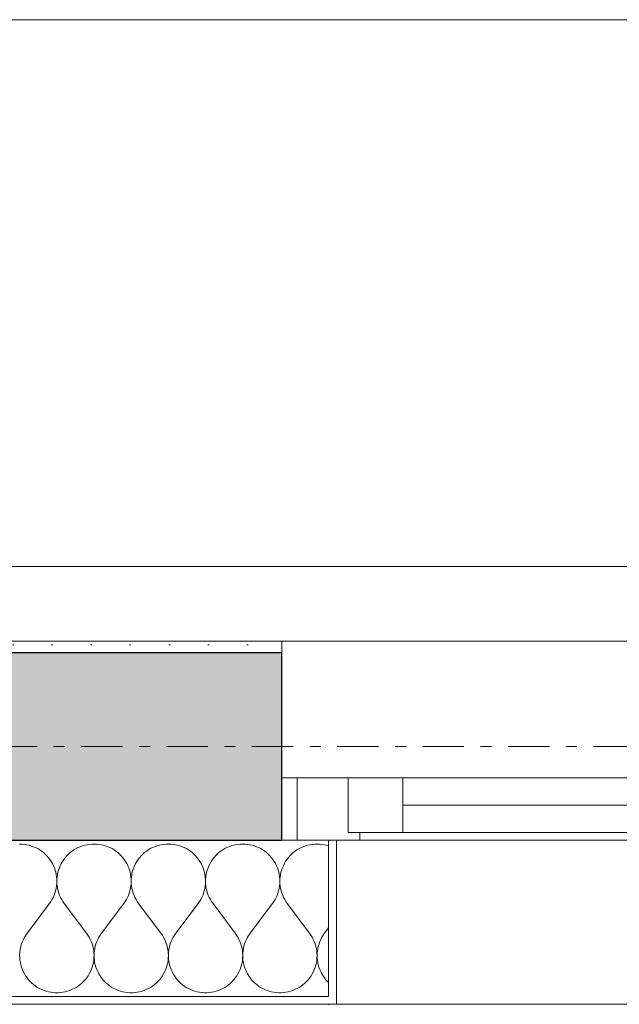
# Model space of a CAD drawing. Extents: x 100 to 2982, y 37 to 2050.
# Tile 14 of 130: x 1017 to 1094, y 575 to 701. Entities that reach past the tile are written whole.
import ezdxf
from ezdxf.xclip import XClip

# ---------------------------------------------------------------- set-up
doc = ezdxf.new("R2010")
doc.units = 0
doc.header["$MEASUREMENT"] = 0
doc.header["$XCLIPFRAME"] = 0
doc.linetypes.add('Przerywana', pattern=[24, 12, -12])
doc.linetypes.add('Przerywana podwójnie', pattern=[54.680554, 26.458333, -10.583333, 7.055556, -10.583333])
for name, color, linetype in [('410-K Osie', 7, 'Continuous'), ('420-K Ściany', 7, 'Continuous'), ('820-G Rysunki Obrazki', 7, 'Continuous'), ('Nowe_330-W Wyposażenie', 7, 'Continuous'), ('Okna ARCHICADa', 7, 'Continuous')]:
    doc.layers.add(name, color=color, linetype=linetype)
pattern_1 = [(0, (-18316.349, -206.5255), (0, 8.660254), [0, -5]), (0, (-18313.849, -202.195), (0, 8.660254), [0, -5])]

# ---------------------------------------------------------------- blocks, each defined once
blk = doc.blocks.new('*X6')
at = {"layer": '420-K Ściany', "color": 174, "linetype": 'Continuous', "lineweight": 5, "ltscale": 0.2}
for p, q in [((1017.29, 595.02), (1016.98, 595.03)), ((1017.59, 594.99), (1017.29, 595.02)), ((1017.88, 594.95), (1017.59, 594.99)), ((1018.18, 594.88), (1017.88, 594.95)), ((1018.47, 594.8), (1018.18, 594.88)), ((1018.75, 594.69), (1018.47, 594.8)), ((1019.03, 594.57), (1018.75, 594.69)), ((1019.29, 594.44), (1019.03, 594.57)), ((1019.55, 594.28), (1019.29, 594.44)), ((1019.8, 594.11), (1019.55, 594.28)), ((1020.04, 593.93), (1019.8, 594.11)), ((1020.26, 593.73), (1020.04, 593.93)), ((1023.46, 593.93), (1023.23, 593.73)), ((1023.69, 594.11), (1023.46, 593.93)), ((1023.94, 594.28), (1023.69, 594.11)), ((1024.2, 594.44), (1023.94, 594.28)), ((1024.47, 594.57), (1024.2, 594.44)), ((1024.74, 594.69), (1024.47, 594.57)), ((1025.03, 594.8), (1024.74, 594.69)), ((1025.32, 594.88), (1025.03, 594.8)), ((1025.61, 594.95), (1025.32, 594.88)), ((1025.91, 594.99), (1025.61, 594.95)), ((1026.21, 595.02), (1025.91, 594.99)), ((1026.51, 595.03), (1026.21, 595.02)), ((1026.81, 595.02), (1026.51, 595.03)), ((1027.11, 594.99), (1026.81, 595.02)), ((1027.41, 594.95), (1027.11, 594.99)), ((1027.7, 594.88), (1027.41, 594.95)), ((1027.99, 594.8), (1027.7, 594.88)), ((1028.27, 594.69), (1027.99, 594.8)), ((1028.55, 594.57), (1028.27, 594.69)), ((1028.82, 594.44), (1028.55, 594.57)), ((1029.08, 594.28), (1028.82, 594.44)), ((1029.32, 594.11), (1029.08, 594.28)), ((1029.56, 593.93), (1029.32, 594.11)), ((1029.79, 593.73), (1029.56, 593.93)), ((1032.98, 593.93), (1032.75, 593.73)), ((1033.22, 594.11), (1032.98, 593.93)), ((1033.46, 594.28), (1033.22, 594.11)), ((1033.72, 594.44), (1033.46, 594.28)), ((1033.99, 594.57), (1033.72, 594.44)), ((1034.27, 594.69), (1033.99, 594.57)), ((1034.55, 594.8), (1034.27, 594.69)), ((1034.84, 594.88), (1034.55, 594.8)), ((1035.13, 594.95), (1034.84, 594.88)), ((1035.43, 594.99), (1035.13, 594.95)), ((1035.73, 595.02), (1035.43, 594.99)), ((1036.03, 595.03), (1035.73, 595.02)), ((1036.33, 595.02), (1036.03, 595.03)), ((1036.63, 594.99), (1036.33, 595.02)), ((1036.93, 594.95), (1036.63, 594.99)), ((1037.22, 594.88), (1036.93, 594.95)), ((1037.51, 594.8), (1037.22, 594.88)), ((1037.8, 594.69), (1037.51, 594.8)), ((1038.07, 594.57), (1037.8, 594.69)), ((1038.34, 594.44), (1038.07, 594.57)), ((1038.6, 594.28), (1038.34, 594.44)), ((1038.85, 594.11), (1038.6, 594.28)), ((1039.08, 593.93), (1038.85, 594.11)), ((1039.31, 593.73), (1039.08, 593.93)), ((1042.5, 593.93), (1042.28, 593.73)), ((1042.74, 594.11), (1042.5, 593.93)), ((1042.99, 594.28), (1042.74, 594.11)), ((1043.25, 594.44), (1042.99, 594.28)), ((1043.52, 594.57), (1043.25, 594.44)), ((1043.79, 594.69), (1043.52, 594.57)), ((1044.07, 594.8), (1043.79, 594.69)), ((1044.36, 594.88), (1044.07, 594.8)), ((1044.66, 594.95), (1044.36, 594.88)), ((1044.95, 594.99), (1044.66, 594.95)), ((1045.25, 595.02), (1044.95, 594.99)), ((1045.56, 595.03), (1045.25, 595.02)), ((1045.86, 595.02), (1045.56, 595.03)), ((1046.16, 594.99), (1045.86, 595.02)), ((1046.45, 594.95), (1046.16, 594.99)), ((1046.75, 594.88), (1046.45, 594.95)), ((1047.04, 594.8), (1046.75, 594.88)), ((1047.32, 594.69), (1047.04, 594.8)), ((1047.6, 594.57), (1047.32, 594.69)), ((1047.86, 594.44), (1047.6, 594.57)), ((1048.12, 594.28), (1047.86, 594.44)), ((1048.37, 594.11), (1048.12, 594.28)), ((1048.61, 593.93), (1048.37, 594.11)), ((1048.83, 593.73), (1048.61, 593.93)), ((1052.03, 593.93), (1051.8, 593.73)), ((1052.26, 594.11), (1052.03, 593.93)), ((1052.51, 594.28), (1052.26, 594.11)), ((1052.77, 594.44), (1052.51, 594.28)), ((1053.04, 594.57), (1052.77, 594.44)), ((1053.32, 594.69), (1053.04, 594.57)), ((1053.6, 594.8), (1053.32, 594.69)), ((1053.89, 594.88), (1053.6, 594.8)), ((1054.18, 594.95), (1053.89, 594.88)), ((1054.48, 594.99), (1054.18, 594.95)), ((1054.78, 595.02), (1054.48, 594.99)), ((1055.08, 595.03), (1054.78, 595.02)), ((1055.38, 595.02), (1055.08, 595.03)), ((1055.68, 594.99), (1055.38, 595.02)), ((1055.98, 594.95), (1055.68, 594.99)), ((1056.27, 594.88), (1055.98, 594.95)), ((1056.55, 594.8), (1056.27, 594.88)), ((1020.47, 593.51), (1020.26, 593.73)), ((1020.67, 593.28), (1020.47, 593.51)), ((1020.86, 593.04), (1020.67, 593.28)), ((1021.02, 592.79), (1020.86, 593.04)), ((1021.17, 592.53), (1021.02, 592.79)), ((1022.47, 592.79), (1022.32, 592.53)), ((1022.64, 593.04), (1022.47, 592.79)), ((1022.82, 593.28), (1022.64, 593.04)), ((1023.02, 593.51), (1022.82, 593.28)), ((1023.23, 593.73), (1023.02, 593.51)), ((1030, 593.51), (1029.79, 593.73)), ((1030.2, 593.28), (1030, 593.51)), ((1030.38, 593.04), (1030.2, 593.28)), ((1030.55, 592.79), (1030.38, 593.04)), ((1030.7, 592.53), (1030.55, 592.79)), ((1031.99, 592.79), (1031.84, 592.53)), ((1032.16, 593.04), (1031.99, 592.79)), ((1032.34, 593.28), (1032.16, 593.04)), ((1032.54, 593.51), (1032.34, 593.28)), ((1032.75, 593.73), (1032.54, 593.51)), ((1039.52, 593.51), (1039.31, 593.73)), ((1039.72, 593.28), (1039.52, 593.51)), ((1039.9, 593.04), (1039.72, 593.28)), ((1040.07, 592.79), (1039.9, 593.04)), ((1040.22, 592.53), (1040.07, 592.79)), ((1041.52, 592.79), (1041.37, 592.53)), ((1041.69, 593.04), (1041.52, 592.79)), ((1041.87, 593.28), (1041.69, 593.04)), ((1042.07, 593.51), (1041.87, 593.28)), ((1042.28, 593.73), (1042.07, 593.51)), ((1049.05, 593.51), (1048.83, 593.73)), ((1049.24, 593.28), (1049.05, 593.51)), ((1049.43, 593.04), (1049.24, 593.28)), ((1049.59, 592.79), (1049.43, 593.04)), ((1049.75, 592.53), (1049.59, 592.79)), ((1051.04, 592.79), (1050.89, 592.53)), ((1051.21, 593.04), (1051.04, 592.79)), ((1051.39, 593.28), (1051.21, 593.04)), ((1051.59, 593.51), (1051.39, 593.28)), ((1051.8, 593.73), (1051.59, 593.51)), ((1021.31, 592.26), (1021.17, 592.53)), ((1021.43, 591.99), (1021.31, 592.26)), ((1021.53, 591.7), (1021.43, 591.99)), ((1021.61, 591.41), (1021.53, 591.7)), ((1021.67, 591.12), (1021.61, 591.41)), ((1021.89, 591.41), (1021.82, 591.12)), ((1021.97, 591.7), (1021.89, 591.41)), ((1022.07, 591.99), (1021.97, 591.7)), ((1022.18, 592.26), (1022.07, 591.99)), ((1022.32, 592.53), (1022.18, 592.26)), ((1030.83, 592.26), (1030.7, 592.53)), ((1030.95, 591.99), (1030.83, 592.26)), ((1031.05, 591.7), (1030.95, 591.99)), ((1031.13, 591.41), (1031.05, 591.7)), ((1031.19, 591.12), (1031.13, 591.41)), ((1031.41, 591.41), (1031.35, 591.12)), ((1031.49, 591.7), (1031.41, 591.41)), ((1031.59, 591.99), (1031.49, 591.7)), ((1031.71, 592.26), (1031.59, 591.99)), ((1031.84, 592.53), (1031.71, 592.26)), ((1040.36, 592.26), (1040.22, 592.53)), ((1040.47, 591.99), (1040.36, 592.26)), ((1040.57, 591.7), (1040.47, 591.99)), ((1040.65, 591.41), (1040.57, 591.7)), ((1040.72, 591.12), (1040.65, 591.41)), ((1040.93, 591.41), (1040.87, 591.12)), ((1041.01, 591.7), (1040.93, 591.41)), ((1041.11, 591.99), (1041.01, 591.7)), ((1041.23, 592.26), (1041.11, 591.99)), ((1041.37, 592.53), (1041.23, 592.26)), ((1049.88, 592.26), (1049.75, 592.53)), ((1050, 591.99), (1049.88, 592.26)), ((1050.1, 591.7), (1050, 591.99)), ((1050.18, 591.41), (1050.1, 591.7)), ((1050.24, 591.12), (1050.18, 591.41)), ((1050.46, 591.41), (1050.39, 591.12)), ((1050.54, 591.7), (1050.46, 591.41)), ((1050.64, 591.99), (1050.54, 591.7)), ((1050.76, 592.26), (1050.64, 591.99)), ((1050.89, 592.53), (1050.76, 592.26)), ((1021.71, 590.82), (1021.67, 591.12)), ((1021.74, 590.52), (1021.71, 590.82)), ((1021.73, 589.92), (1021.75, 590.22)), ((1021.75, 590.22), (1021.74, 590.52)), ((1021.78, 590.82), (1021.75, 590.52)), ((1021.75, 590.52), (1021.75, 590.22)), ((1021.75, 590.22), (1021.76, 589.92)), ((1021.82, 591.12), (1021.78, 590.82)), ((1031.24, 590.82), (1031.19, 591.12)), ((1031.26, 590.52), (1031.24, 590.82)), ((1031.27, 590.22), (1031.26, 590.52)), ((1031.26, 589.92), (1031.27, 590.22)), ((1031.28, 590.52), (1031.27, 590.22)), ((1031.27, 590.22), (1031.28, 589.92)), ((1031.3, 590.82), (1031.28, 590.52)), ((1031.35, 591.12), (1031.3, 590.82)), ((1040.76, 590.82), (1040.72, 591.12)), ((1040.79, 590.52), (1040.76, 590.82)), ((1040.78, 589.92), (1040.79, 590.22)), ((1040.8, 590.52), (1040.79, 590.22)), ((1040.79, 590.22), (1040.79, 590.52)), ((1040.79, 590.22), (1040.81, 589.92)), ((1040.83, 590.82), (1040.8, 590.52)), ((1040.87, 591.12), (1040.83, 590.82)), ((1050.29, 590.82), (1050.24, 591.12)), ((1050.31, 590.52), (1050.29, 590.82)), ((1050.3, 589.92), (1050.32, 590.22)), ((1050.32, 590.22), (1050.31, 590.52)), ((1050.35, 590.82), (1050.32, 590.52)), ((1050.32, 590.52), (1050.32, 590.22)), ((1050.32, 590.22), (1050.33, 589.92)), ((1050.39, 591.12), (1050.35, 590.82)), ((1021.49, 588.74), (1021.58, 589.03)), ((1021.58, 589.03), (1021.65, 589.32)), ((1021.65, 589.32), (1021.7, 589.62)), ((1021.7, 589.62), (1021.73, 589.92)), ((1021.76, 589.92), (1021.79, 589.62)), ((1021.79, 589.62), (1021.84, 589.32)), ((1021.84, 589.32), (1021.91, 589.03)), ((1021.91, 589.03), (1022, 588.74)), ((1031.02, 588.74), (1031.11, 589.03)), ((1031.11, 589.03), (1031.17, 589.32)), ((1031.17, 589.32), (1031.23, 589.62)), ((1031.23, 589.62), (1031.26, 589.92)), ((1031.28, 589.92), (1031.32, 589.62)), ((1031.32, 589.62), (1031.37, 589.32)), ((1031.37, 589.32), (1031.44, 589.03)), ((1031.44, 589.03), (1031.52, 588.74)), ((1040.54, 588.74), (1040.63, 589.03)), ((1040.63, 589.03), (1040.7, 589.32)), ((1040.7, 589.32), (1040.75, 589.62)), ((1040.75, 589.62), (1040.78, 589.92)), ((1040.81, 589.92), (1040.84, 589.62)), ((1040.84, 589.62), (1040.89, 589.32)), ((1040.89, 589.32), (1040.96, 589.03)), ((1040.96, 589.03), (1041.05, 588.74)), ((1050.07, 588.74), (1050.15, 589.03)), ((1050.15, 589.03), (1050.22, 589.32)), ((1050.22, 589.32), (1050.27, 589.62)), ((1050.27, 589.62), (1050.3, 589.92)), ((1050.33, 589.92), (1050.36, 589.62)), ((1050.36, 589.62), (1050.41, 589.32)), ((1050.41, 589.32), (1050.48, 589.03)), ((1050.48, 589.03), (1050.57, 588.74)), ((1020.79, 587.41), (1020.97, 587.66)), ((1020.97, 587.66), (1021.12, 587.92)), ((1021.12, 587.92), (1021.26, 588.18)), ((1021.26, 588.18), (1021.39, 588.46)), ((1021.39, 588.46), (1021.49, 588.74)), ((1022, 588.74), (1022.1, 588.46)), ((1022.1, 588.46), (1022.23, 588.18)), ((1022.23, 588.18), (1022.37, 587.92)), ((1022.37, 587.92), (1022.53, 587.66)), ((1022.53, 587.66), (1022.7, 587.41)), ((1030.32, 587.41), (1030.49, 587.66)), ((1030.49, 587.66), (1030.65, 587.92)), ((1030.65, 587.92), (1030.79, 588.18)), ((1030.79, 588.18), (1030.91, 588.46)), ((1030.91, 588.46), (1031.02, 588.74)), ((1031.52, 588.74), (1031.63, 588.46)), ((1031.63, 588.46), (1031.75, 588.18)), ((1031.75, 588.18), (1031.89, 587.92)), ((1031.89, 587.92), (1032.05, 587.66)), ((1032.05, 587.66), (1032.22, 587.41)), ((1039.84, 587.41), (1040.01, 587.66)), ((1040.01, 587.66), (1040.17, 587.92)), ((1040.17, 587.92), (1040.31, 588.18)), ((1040.31, 588.18), (1040.44, 588.46)), ((1040.44, 588.46), (1040.54, 588.74)), ((1041.05, 588.74), (1041.15, 588.46)), ((1041.15, 588.46), (1041.28, 588.18)), ((1041.28, 588.18), (1041.42, 587.92)), ((1041.42, 587.92), (1041.57, 587.66)), ((1041.57, 587.66), (1041.75, 587.41)), ((1049.37, 587.41), (1049.54, 587.66)), ((1049.54, 587.66), (1049.7, 587.92)), ((1049.7, 587.92), (1049.84, 588.18)), ((1049.84, 588.18), (1049.96, 588.46)), ((1049.96, 588.46), (1050.07, 588.74)), ((1050.57, 588.74), (1050.68, 588.46)), ((1050.68, 588.46), (1050.8, 588.18)), ((1050.8, 588.18), (1050.94, 587.92)), ((1050.94, 587.92), (1051.1, 587.66)), ((1051.1, 587.66), (1051.27, 587.41)), ((1017.94, 583.6), (1020.79, 587.41)), ((1025.56, 583.6), (1022.7, 587.41)), ((1027.46, 583.6), (1030.32, 587.41)), ((1035.08, 583.6), (1032.22, 587.41)), ((1036.98, 583.6), (1039.84, 587.41)), ((1044.6, 583.6), (1041.75, 587.41)), ((1046.51, 583.6), (1049.37, 587.41)), ((1054.13, 583.6), (1051.27, 587.41)), ((1056.03, 583.6), (1056.55, 584.3)), ((1017.34, 582.54), (1017.23, 582.26)), ((1017.46, 582.82), (1017.34, 582.54)), ((1017.6, 583.09), (1017.46, 582.82)), ((1017.76, 583.35), (1017.6, 583.09)), ((1017.94, 583.6), (1017.76, 583.35)), ((1025.73, 583.35), (1025.56, 583.6)), ((1025.89, 583.09), (1025.73, 583.35)), ((1026.03, 582.82), (1025.89, 583.09)), ((1026.16, 582.54), (1026.03, 582.82)), ((1026.26, 582.26), (1026.16, 582.54)), ((1026.86, 582.54), (1026.75, 582.26)), ((1026.98, 582.82), (1026.86, 582.54)), ((1027.13, 583.09), (1026.98, 582.82)), ((1027.29, 583.35), (1027.13, 583.09)), ((1027.46, 583.6), (1027.29, 583.35)), ((1035.26, 583.35), (1035.08, 583.6)), ((1035.41, 583.09), (1035.26, 583.35)), ((1035.56, 582.82), (1035.41, 583.09)), ((1035.68, 582.54), (1035.56, 582.82)), ((1035.79, 582.26), (1035.68, 582.54)), ((1036.38, 582.54), (1036.28, 582.26)), ((1036.51, 582.82), (1036.38, 582.54)), ((1036.65, 583.09), (1036.51, 582.82)), ((1036.81, 583.35), (1036.65, 583.09)), ((1036.98, 583.6), (1036.81, 583.35)), ((1044.78, 583.35), (1044.6, 583.6)), ((1044.94, 583.09), (1044.78, 583.35)), ((1045.08, 582.82), (1044.94, 583.09)), ((1045.2, 582.54), (1045.08, 582.82)), ((1045.31, 582.26), (1045.2, 582.54)), ((1045.91, 582.54), (1045.8, 582.26)), ((1046.03, 582.82), (1045.91, 582.54)), ((1046.17, 583.09), (1046.03, 582.82)), ((1046.33, 583.35), (1046.17, 583.09)), ((1046.51, 583.6), (1046.33, 583.35)), ((1054.3, 583.35), (1054.13, 583.6)), ((1054.46, 583.09), (1054.3, 583.35)), ((1054.6, 582.82), (1054.46, 583.09)), ((1054.73, 582.54), (1054.6, 582.82)), ((1054.83, 582.26), (1054.73, 582.54)), ((1055.43, 582.54), (1055.33, 582.26)), ((1055.56, 582.82), (1055.43, 582.54)), ((1055.7, 583.09), (1055.56, 582.82)), ((1055.86, 583.35), (1055.7, 583.09)), ((1056.03, 583.6), (1055.86, 583.35)), ((1017.02, 581.36), (1016.99, 581.06)), ((1017.07, 581.67), (1017.02, 581.36)), ((1017.14, 581.96), (1017.07, 581.67)), ((1017.23, 582.26), (1017.14, 581.96)), ((1026.35, 581.96), (1026.26, 582.26)), ((1026.42, 581.67), (1026.35, 581.96)), ((1026.47, 581.36), (1026.42, 581.67)), ((1026.5, 581.06), (1026.47, 581.36)), ((1026.55, 581.36), (1026.52, 581.06)), ((1026.6, 581.67), (1026.55, 581.36)), ((1026.67, 581.96), (1026.6, 581.67)), ((1026.75, 582.26), (1026.67, 581.96)), ((1035.87, 581.96), (1035.79, 582.26)), ((1035.94, 581.67), (1035.87, 581.96)), ((1035.99, 581.36), (1035.94, 581.67)), ((1036.02, 581.06), (1035.99, 581.36)), ((1036.07, 581.36), (1036.04, 581.06)), ((1036.12, 581.67), (1036.07, 581.36)), ((1036.19, 581.96), (1036.12, 581.67)), ((1036.28, 582.26), (1036.19, 581.96)), ((1045.4, 581.96), (1045.31, 582.26)), ((1045.47, 581.67), (1045.4, 581.96)), ((1045.52, 581.36), (1045.47, 581.67)), ((1045.55, 581.06), (1045.52, 581.36)), ((1045.6, 581.36), (1045.57, 581.06)), ((1045.65, 581.67), (1045.6, 581.36)), ((1045.71, 581.96), (1045.65, 581.67)), ((1045.8, 582.26), (1045.71, 581.96)), ((1054.92, 581.96), (1054.83, 582.26)), ((1054.99, 581.67), (1054.92, 581.96)), ((1055.04, 581.36), (1054.99, 581.67)), ((1055.07, 581.06), (1055.04, 581.36)), ((1055.12, 581.36), (1055.09, 581.06)), ((1055.17, 581.67), (1055.12, 581.36)), ((1055.24, 581.96), (1055.17, 581.67)), ((1055.33, 582.26), (1055.24, 581.96)), ((1016.99, 581.06), (1016.98, 580.75)), ((1016.98, 580.75), (1016.99, 580.45)), ((1016.99, 580.45), (1017.02, 580.15)), ((1017.02, 580.15), (1017.07, 579.84)), ((1026.42, 579.84), (1026.47, 580.15)), ((1026.47, 580.15), (1026.5, 580.45)), ((1026.51, 580.75), (1026.5, 581.06)), ((1026.5, 580.45), (1026.51, 580.75)), ((1026.52, 581.06), (1026.51, 580.75)), ((1026.51, 580.75), (1026.52, 580.45)), ((1026.52, 580.45), (1026.55, 580.15)), ((1026.55, 580.15), (1026.59, 579.84)), ((1035.95, 579.84), (1035.99, 580.15)), ((1035.99, 580.15), (1036.02, 580.45)), ((1036.03, 580.75), (1036.02, 581.06)), ((1036.02, 580.45), (1036.03, 580.75)), ((1036.04, 581.06), (1036.03, 580.75)), ((1036.03, 580.75), (1036.04, 580.45)), ((1036.04, 580.45), (1036.07, 580.15)), ((1036.07, 580.15), (1036.12, 579.84)), ((1045.47, 579.84), (1045.52, 580.15)), ((1045.52, 580.15), (1045.55, 580.45)), ((1045.56, 580.75), (1045.55, 581.06)), ((1045.55, 580.45), (1045.56, 580.75)), ((1045.57, 581.06), (1045.56, 580.75)), ((1045.56, 580.75), (1045.57, 580.45)), ((1045.57, 580.45), (1045.59, 580.15)), ((1045.59, 580.15), (1045.64, 579.84)), ((1054.99, 579.84), (1055.04, 580.15)), ((1055.04, 580.15), (1055.07, 580.45)), ((1055.08, 580.75), (1055.07, 581.06)), ((1055.07, 580.45), (1055.08, 580.75)), ((1055.09, 581.06), (1055.08, 580.75)), ((1055.08, 580.75), (1055.09, 580.45)), ((1055.09, 580.45), (1055.12, 580.15)), ((1055.12, 580.15), (1055.17, 579.84)), ((1017.07, 579.84), (1017.14, 579.55)), ((1017.14, 579.55), (1017.23, 579.25)), ((1017.23, 579.25), (1017.33, 578.97)), ((1017.33, 578.97), (1017.45, 578.69)), ((1026.04, 578.69), (1026.16, 578.97)), ((1026.16, 578.97), (1026.27, 579.25)), ((1026.27, 579.25), (1026.35, 579.55)), ((1026.35, 579.55), (1026.42, 579.84)), ((1026.59, 579.84), (1026.66, 579.55)), ((1026.66, 579.55), (1026.75, 579.25)), ((1026.75, 579.25), (1026.85, 578.97)), ((1026.85, 578.97), (1026.98, 578.69)), ((1035.56, 578.69), (1035.69, 578.97)), ((1035.69, 578.97), (1035.79, 579.25)), ((1035.79, 579.25), (1035.88, 579.55)), ((1035.88, 579.55), (1035.95, 579.84)), ((1036.12, 579.84), (1036.19, 579.55)), ((1036.19, 579.55), (1036.27, 579.25)), ((1036.27, 579.25), (1036.38, 578.97)), ((1036.38, 578.97), (1036.5, 578.69)), ((1045.09, 578.69), (1045.21, 578.97)), ((1045.21, 578.97), (1045.32, 579.25)), ((1045.32, 579.25), (1045.4, 579.55)), ((1045.4, 579.55), (1045.47, 579.84)), ((1045.64, 579.84), (1045.71, 579.55)), ((1045.71, 579.55), (1045.8, 579.25)), ((1045.8, 579.25), (1045.9, 578.97)), ((1045.9, 578.97), (1046.03, 578.69)), ((1054.61, 578.69), (1054.73, 578.97)), ((1054.73, 578.97), (1054.84, 579.25)), ((1054.84, 579.25), (1054.93, 579.55)), ((1054.93, 579.55), (1054.99, 579.84)), ((1055.17, 579.84), (1055.23, 579.55)), ((1055.23, 579.55), (1055.32, 579.25)), ((1055.32, 579.25), (1055.43, 578.97)), ((1055.43, 578.97), (1055.55, 578.69)), ((1017.45, 578.69), (1017.59, 578.41)), ((1017.59, 578.41), (1017.75, 578.15)), ((1017.75, 578.15), (1017.93, 577.9)), ((1017.93, 577.9), (1018.12, 577.66)), ((1018.12, 577.66), (1018.32, 577.44)), ((1025.17, 577.44), (1025.38, 577.66)), ((1025.38, 577.66), (1025.57, 577.9)), ((1025.57, 577.9), (1025.74, 578.15)), ((1025.74, 578.15), (1025.9, 578.41)), ((1025.9, 578.41), (1026.04, 578.69)), ((1026.98, 578.69), (1027.12, 578.41)), ((1027.12, 578.41), (1027.28, 578.15)), ((1027.28, 578.15), (1027.45, 577.9)), ((1027.45, 577.9), (1027.64, 577.66)), ((1027.64, 577.66), (1027.85, 577.44)), ((1034.69, 577.44), (1034.9, 577.66)), ((1034.9, 577.66), (1035.09, 577.9)), ((1035.09, 577.9), (1035.26, 578.15)), ((1035.26, 578.15), (1035.42, 578.41)), ((1035.42, 578.41), (1035.56, 578.69)), ((1036.5, 578.69), (1036.64, 578.41)), ((1036.64, 578.41), (1036.8, 578.15)), ((1036.8, 578.15), (1036.97, 577.9)), ((1036.97, 577.9), (1037.17, 577.66)), ((1037.17, 577.66), (1037.37, 577.44)), ((1044.22, 577.44), (1044.42, 577.66)), ((1044.42, 577.66), (1044.61, 577.9)), ((1044.61, 577.9), (1044.79, 578.15)), ((1044.79, 578.15), (1044.95, 578.41)), ((1044.95, 578.41), (1045.09, 578.69)), ((1046.03, 578.69), (1046.17, 578.41)), ((1046.17, 578.41), (1046.32, 578.15)), ((1046.32, 578.15), (1046.5, 577.9)), ((1046.5, 577.9), (1046.69, 577.66)), ((1046.69, 577.66), (1046.89, 577.44)), ((1053.74, 577.44), (1053.95, 577.66)), ((1053.95, 577.66), (1054.14, 577.9)), ((1054.14, 577.9), (1054.31, 578.15)), ((1054.31, 578.15), (1054.47, 578.41)), ((1054.47, 578.41), (1054.61, 578.69)), ((1055.55, 578.69), (1055.69, 578.41)), ((1055.69, 578.41), (1055.85, 578.15)), ((1055.85, 578.15), (1056.02, 577.9)), ((1056.02, 577.9), (1056.21, 577.66)), ((1056.21, 577.66), (1056.42, 577.44)), ((1018.32, 577.44), (1018.54, 577.22)), ((1018.54, 577.22), (1018.77, 577.03)), ((1018.77, 577.03), (1019.02, 576.84)), ((1019.02, 576.84), (1019.28, 576.68)), ((1019.28, 576.68), (1019.54, 576.53)), ((1019.54, 576.53), (1019.82, 576.39)), ((1019.82, 576.39), (1020.1, 576.28)), ((1020.1, 576.28), (1020.39, 576.18)), ((1023.1, 576.18), (1023.39, 576.28)), ((1023.39, 576.28), (1023.68, 576.39)), ((1023.68, 576.39), (1023.95, 576.53)), ((1023.95, 576.53), (1024.22, 576.68)), ((1024.22, 576.68), (1024.47, 576.84)), ((1024.47, 576.84), (1024.72, 577.03)), ((1024.72, 577.03), (1024.95, 577.22)), ((1024.95, 577.22), (1025.17, 577.44)), ((1027.85, 577.44), (1028.07, 577.22)), ((1028.07, 577.22), (1028.3, 577.03)), ((1028.3, 577.03), (1028.54, 576.84)), ((1028.54, 576.84), (1028.8, 576.68)), ((1028.8, 576.68), (1029.07, 576.53)), ((1029.07, 576.53), (1029.34, 576.39)), ((1029.34, 576.39), (1029.62, 576.28)), ((1029.62, 576.28), (1029.91, 576.18)), ((1032.63, 576.18), (1032.92, 576.28)), ((1032.92, 576.28), (1033.2, 576.39)), ((1033.2, 576.39), (1033.47, 576.53)), ((1033.47, 576.53), (1033.74, 576.68)), ((1033.74, 576.68), (1034, 576.84)), ((1034, 576.84), (1034.24, 577.03)), ((1034.24, 577.03), (1034.47, 577.22)), ((1034.47, 577.22), (1034.69, 577.44)), ((1037.37, 577.44), (1037.59, 577.22)), ((1037.59, 577.22), (1037.82, 577.03)), ((1037.82, 577.03), (1038.07, 576.84)), ((1038.07, 576.84), (1038.32, 576.68)), ((1038.32, 576.68), (1038.59, 576.53)), ((1038.59, 576.53), (1038.86, 576.39)), ((1038.86, 576.39), (1039.15, 576.28)), ((1039.15, 576.28), (1039.44, 576.18)), ((1042.15, 576.18), (1042.44, 576.28)), ((1042.44, 576.28), (1042.72, 576.39)), ((1042.72, 576.39), (1043, 576.53)), ((1043, 576.53), (1043.26, 576.68)), ((1043.26, 576.68), (1043.52, 576.84)), ((1043.52, 576.84), (1043.77, 577.03)), ((1043.77, 577.03), (1044, 577.22)), ((1044, 577.22), (1044.22, 577.44)), ((1046.89, 577.44), (1047.11, 577.22)), ((1047.11, 577.22), (1047.35, 577.03)), ((1047.35, 577.03), (1047.59, 576.84)), ((1047.59, 576.84), (1047.85, 576.68)), ((1047.85, 576.68), (1048.11, 576.53)), ((1048.11, 576.53), (1048.39, 576.39)), ((1048.39, 576.39), (1048.67, 576.28)), ((1048.67, 576.28), (1048.96, 576.18)), ((1051.67, 576.18), (1051.96, 576.28)), ((1051.96, 576.28), (1052.25, 576.39)), ((1052.25, 576.39), (1052.52, 576.53)), ((1052.52, 576.53), (1052.79, 576.68)), ((1052.79, 576.68), (1053.04, 576.84)), ((1053.04, 576.84), (1053.29, 577.03)), ((1053.29, 577.03), (1053.52, 577.22)), ((1053.52, 577.22), (1053.74, 577.44)), ((1056.42, 577.44), (1056.55, 577.31)), ((1020.39, 576.18), (1020.69, 576.1)), ((1020.69, 576.1), (1020.99, 576.05)), ((1020.99, 576.05), (1021.29, 576.01)), ((1021.29, 576.01), (1021.59, 575.99)), ((1021.59, 575.99), (1021.9, 575.99)), ((1021.9, 575.99), (1022.2, 576.01)), ((1022.2, 576.01), (1022.51, 576.05)), ((1022.51, 576.05), (1022.81, 576.1)), ((1022.81, 576.1), (1023.1, 576.18)), ((1029.91, 576.18), (1030.21, 576.1)), ((1030.21, 576.1), (1030.51, 576.05)), ((1030.51, 576.05), (1030.81, 576.01)), ((1030.81, 576.01), (1031.12, 575.99)), ((1031.12, 575.99), (1031.42, 575.99)), ((1031.42, 575.99), (1031.73, 576.01)), ((1031.73, 576.01), (1032.03, 576.05)), ((1032.03, 576.05), (1032.33, 576.1)), ((1032.33, 576.1), (1032.63, 576.18)), ((1039.44, 576.18), (1039.73, 576.1)), ((1039.73, 576.1), (1040.03, 576.05)), ((1040.03, 576.05), (1040.34, 576.01)), ((1040.34, 576.01), (1040.64, 575.99)), ((1040.64, 575.99), (1040.95, 575.99)), ((1040.95, 575.99), (1041.25, 576.01)), ((1041.25, 576.01), (1041.55, 576.05)), ((1041.55, 576.05), (1041.85, 576.1)), ((1041.85, 576.1), (1042.15, 576.18)), ((1048.96, 576.18), (1049.26, 576.1)), ((1049.26, 576.1), (1049.56, 576.05)), ((1049.56, 576.05), (1049.86, 576.01)), ((1049.86, 576.01), (1050.17, 575.99)), ((1050.17, 575.99), (1050.47, 575.99)), ((1050.47, 575.99), (1050.78, 576.01)), ((1050.78, 576.01), (1051.08, 576.05)), ((1051.08, 576.05), (1051.38, 576.1)), ((1051.38, 576.1), (1051.67, 576.18))]:
    blk.add_line(p, q, dxfattribs=at)
blk = doc.blocks.new('Rysunek_1_1', base_point=(-18316.35, -206.53))
at = {"layer": '420-K Ściany', "linetype": 'Continuous', "lineweight": 5}
h = blk.add_hatch(dxfattribs=at)
h.set_pattern_fill('Tynk_0001', color=180, style=0, pattern_type=2)
h.set_pattern_definition(pattern_1)
h.paths.add_polyline_path([(1050.55, 621.01), (966.3, 621.01), (966.3, 619.51), (1050.55, 619.51)])
at = {"layer": '420-K Ściany', "linetype": 'Continuous', "lineweight": 13}
blk.add_hatch(color=62, dxfattribs=at).paths.add_polyline_path([(964.8, 595.51), (1050.55, 595.51), (1050.55, 603.51), (1050.55, 619.51), (964.8, 619.51)])
at = {"layer": '420-K Ściany', "linetype": 'Continuous', "lineweight": 5}
h = blk.add_hatch(dxfattribs=at)
h.set_pattern_fill('Tynk_0001', color=176, style=0, pattern_type=2)
h.set_pattern_definition(pattern_1)
h.paths.add_polyline_path([(1056.55, 574.51), (1057.55, 574.51), (1057.55, 595.51), (1056.55, 595.51), (1056.55, 575.51)])
h = blk.add_hatch(dxfattribs=at)
h.set_pattern_fill('Tynk_0001', color=176, style=0, pattern_type=2)
h.set_pattern_definition(pattern_1)
h.paths.add_polyline_path([(1056.55, 575.51), (945.3, 575.51), (945.3, 574.51), (1056.55, 574.51)])
at = {"layer": '410-K Osie', "color": 4, "linetype": 'Przerywana podwójnie', "lineweight": 13, "ltscale": 0.2}
blk.add_line((587.42, 607.51), (2253.56, 607.51), dxfattribs=at)
blk.add_line((587.42, 607.51), (2253.56, 607.51), dxfattribs=at)
at = {"layer": '420-K Ściany', "color": 47, "linetype": 'Continuous', "lineweight": 15, "ltscale": 0.2}
for p, q in [((1050.55, 619.51), (1050.55, 621.01)), ((1056.55, 595.51), (1050.55, 595.51)), ((1056.55, 595.51), (1057.55, 595.51)), ((1057.55, 595.51), (1057.55, 574.51)), ((1056.55, 574.51), (1057.55, 574.51))]:
    blk.add_line(p, q, dxfattribs=at)
at = {"layer": '420-K Ściany', "color": 27, "linetype": 'Continuous', "lineweight": 25, "ltscale": 0.2}
for p, q in [((1050.55, 619.51), (964.8, 619.51)), ((1050.55, 603.51), (1050.55, 619.51)), ((1050.55, 595.51), (1050.55, 603.51)), ((964.8, 595.51), (1050.55, 595.51))]:
    blk.add_line(p, q, dxfattribs=at)
at = {"layer": '420-K Ściany', "color": 67, "linetype": 'Continuous', "lineweight": 13, "ltscale": 0.2}
for p, q in [((1056.55, 575.51), (1056.55, 595.51)), ((945.3, 575.51), (1056.55, 575.51))]:
    blk.add_line(p, q, dxfattribs=at)
at = {"layer": '420-K Ściany', "color": 47, "linetype": 'Continuous', "lineweight": 15, "ltscale": 0.2, "flags": 128}
for points in [[(1050.55, 621.01), (966.3, 621.01)], [(945.3, 574.51), (1056.55, 574.51)]]:
    blk.add_lwpolyline(points, dxfattribs=at)
at = {"layer": 'Nowe_330-W Wyposażenie', "color": 4, "linetype": 'Continuous', "lineweight": 13, "ltscale": 0.2, "flags": 128}
blk.add_lwpolyline([(1149.76, 630.59), (1149.76, 700.59), (974.76, 700.59), (974.76, 630.59)], close=True, dxfattribs=at)
at = {"layer": 'Okna ARCHICADa', "color": 3, "linetype": 'Continuous', "lineweight": 13, "ltscale": 0.2}
for p, q in [((1050.55, 621.01), (1270.55, 621.01)), ((1066.05, 603.51), (1255.05, 603.51)), ((1260.55, 595.51), (1060.55, 595.51)), ((1056.55, 574.51), (1264.55, 574.51))]:
    blk.add_line(p, q, dxfattribs=at)
at = {"layer": 'Okna ARCHICADa', "color": 47, "linetype": 'Continuous', "lineweight": 15, "ltscale": 0.2}
for p, q in [((1050.55, 619.51), (1050.55, 621.01)), ((1056.55, 595.51), (1050.55, 595.51)), ((1056.55, 595.51), (1050.55, 595.51)), ((1057.55, 595.51), (1057.55, 574.51)), ((1056.55, 574.51), (1057.55, 574.51))]:
    blk.add_line(p, q, dxfattribs=at)
at = {"layer": 'Okna ARCHICADa', "color": 27, "linetype": 'Continuous', "lineweight": 25, "ltscale": 0.2}
for p, q in [((1050.55, 603.51), (1050.55, 619.51)), ((1050.55, 595.51), (1050.55, 603.51)), ((1050.55, 595.51), (1050.55, 603.51))]:
    blk.add_line(p, q, dxfattribs=at)
at = {"layer": 'Okna ARCHICADa', "color": 23, "linetype": 'Continuous', "lineweight": 15, "ltscale": 0.2}
for p, q in [((1050.55, 603.51), (1052.55, 603.51)), ((1052.55, 603.51), (1059.05, 603.51)), ((1052.55, 595.51), (1052.55, 603.51)), ((1059.05, 603.51), (1059.05, 596.51)), ((1059.05, 603.51), (1066.05, 603.51)), ((1059.05, 596.51), (1059.05, 603.51)), ((1066.05, 603.51), (1066.05, 596.51)), ((1066.05, 603.51), (1255.05, 603.51)), ((1066.05, 600.01), (1255.05, 600.01)), ((1059.05, 596.51), (1060.55, 596.51)), ((1066.05, 596.51), (1059.05, 596.51)), ((1060.55, 596.51), (1060.55, 595.51)), ((1255.05, 596.51), (1066.05, 596.51)), ((1052.55, 595.51), (1050.55, 595.51)), ((1060.55, 595.51), (1052.55, 595.51))]:
    blk.add_line(p, q, dxfattribs=at)
at = {"layer": 'Okna ARCHICADa', "color": 3, "linetype": 'Przerywana', "lineweight": 13, "ltscale": 0.2}
blk.add_line((1057.55, 574.51), (1263.55, 574.51), dxfattribs=at)
at = {"layer": 'Okna ARCHICADa', "color": 3, "linetype": 'Continuous', "lineweight": 13, "ltscale": 0.2}
blk.add_point((1056.55, 574.51), dxfattribs=at)
at = {"color": 65, "linetype": 'Continuous', "lineweight": 13, "ltscale": 0.2}
blk.add_blockref('*X6', (0, 0), dxfattribs=at)

msp = doc.modelspace()

# ---------------------------------------------------------------- block references
at = {"layer": '820-G Rysunki Obrazki', "color": 65, "linetype": 'Continuous', "lineweight": 13, "ltscale": 0.2}
ref = msp.add_blockref('Rysunek_1_1', (-18316.35, -206.53), dxfattribs=at)
XClip(ref).set_block_clipping_path([(244.527027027, 75.2081975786), (2570.9054054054, 2024.1891891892)])

doc.saveas('drawing.dxf')
